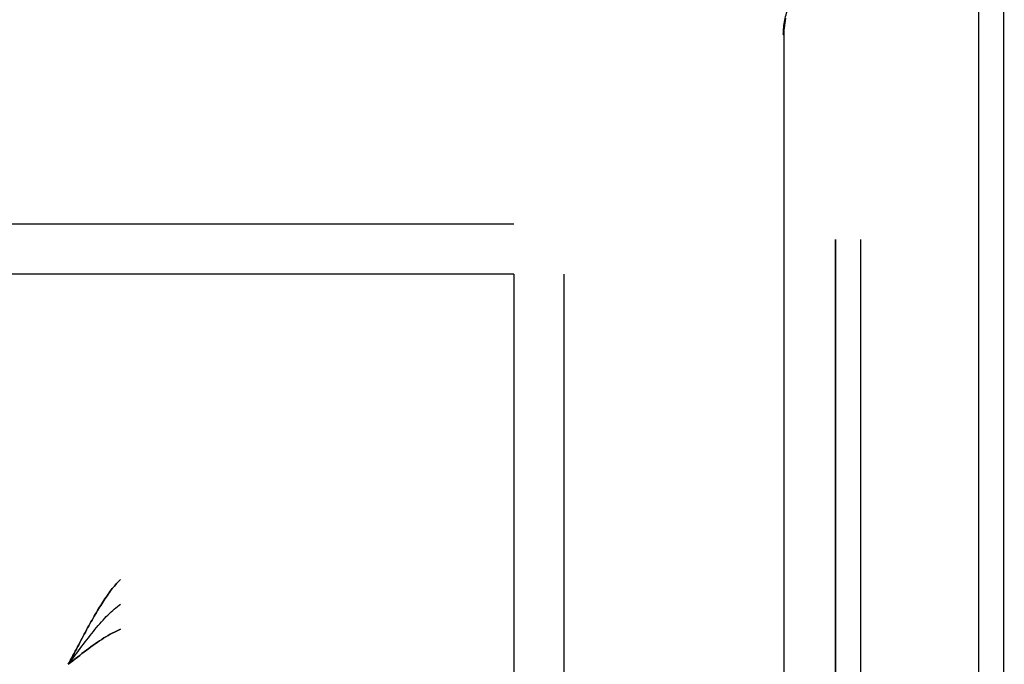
# Model space of a CAD drawing. Header units: millimetres. Extents: x -1030 to 192, y -442 to 180.
# Tile 217 of 256: x 77 to 103, y 67 to 85. Entities that reach past the tile are written whole.
import ezdxf

# ---------------------------------------------------------------- set-up
doc = ezdxf.new("R2010")
doc.units = ezdxf.units.MM
doc.header["$MEASUREMENT"] = 0
doc.layers.add('OVIDIO 120x60x72h', color=7, linetype='Continuous')

msp = doc.modelspace()

# ---------------------------------------------------------------- linework, layer by layer
at = {"layer": 'OVIDIO 120x60x72h', "extrusion": (0.045678, 0.114881, 0.992329)}
for points in [[(-87.84, 35.845), (-87.84, -71.011)], [(-87.84, -71.011), (-87.84, 35.845)], [(-88.296, -71.011), (-88.296, 35.845)], [(-88.296, 35.845), (-88.296, -71.011)], [(-73.358, -57.264), (-73.358, -2.074)], [(-73.586, -57.047), (-73.586, -2.643)]]:
    msp.add_lwpolyline(points, dxfattribs=at)
at = {"layer": 'OVIDIO 120x60x72h', "extrusion": (0, 0.894427, 0.447214)}
for points in [[(-90.716, 602.733), (-90.872, 602.735), (-91.029, 602.743), (-91.186, 602.755), (-91.343, 602.772), (-91.5, 602.795), (-91.657, 602.822), (-91.813, 602.855), (-91.969, 602.892), (-92.123, 602.935), (-92.276, 602.982), (-92.427, 603.035), (-92.576, 603.092), (-92.724, 603.154), (-92.869, 603.22), (-93.012, 603.291), (-93.152, 603.366), (-93.289, 603.446), (-93.423, 603.529), (-93.554, 603.616), (-93.682, 603.707), (-93.806, 603.802), (-93.926, 603.9), (-94.043, 604), (-94.156, 604.104), (-94.265, 604.21), (-94.37, 604.319), (-94.47, 604.431), (-94.567, 604.544), (-94.66, 604.659), (-94.748, 604.776), (-94.832, 604.894), (-94.912, 605.013), (-94.988, 605.135), (-95.062, 605.26), (-95.132, 605.388), (-95.199, 605.519), (-95.263, 605.654), (-95.324, 605.791), (-95.38, 605.931), (-95.433, 606.074), (-95.481, 606.219), (-95.526, 606.367), (-95.566, 606.517), (-95.601, 606.669), (-95.632, 606.822), (-95.659, 606.977), (-95.68, 607.134), (-95.697, 607.292), (-95.708, 607.45), (-95.715, 607.61), (-95.716, 607.769), (-95.712, 607.929), (-95.703, 608.089), (-95.689, 608.248), (-95.67, 608.407), (-95.646, 608.565), (-95.617, 608.722), (-95.583, 608.878), (-95.544, 609.033), (-95.5, 609.185), (-95.452, 609.336), (-95.399, 609.484), (-95.342, 609.63), (-95.28, 609.774)], [(-95.28, 609.774), (-95.339, 609.636), (-95.395, 609.496), (-95.446, 609.353), (-95.493, 609.208), (-95.537, 609.06), (-95.575, 608.911), (-95.61, 608.759), (-95.639, 608.606), (-95.664, 608.451), (-95.684, 608.295), (-95.7, 608.138), (-95.71, 607.981), (-95.715, 607.822), (-95.716, 607.664), (-95.711, 607.505), (-95.701, 607.347), (-95.686, 607.188), (-95.667, 607.031), (-95.642, 606.874), (-95.612, 606.719), (-95.578, 606.564), (-95.538, 606.412), (-95.494, 606.261), (-95.446, 606.112), (-95.393, 605.965), (-95.336, 605.821), (-95.275, 605.679), (-95.209, 605.54), (-95.14, 605.403), (-95.067, 605.27), (-94.991, 605.14), (-94.912, 605.013), (-94.828, 604.889), (-94.741, 604.766), (-94.649, 604.645), (-94.552, 604.526), (-94.452, 604.41), (-94.348, 604.296), (-94.239, 604.185), (-94.127, 604.077), (-94.01, 603.972), (-93.891, 603.87), (-93.767, 603.772), (-93.641, 603.677), (-93.511, 603.587), (-93.378, 603.5), (-93.242, 603.418), (-93.104, 603.34), (-92.963, 603.266), (-92.82, 603.197), (-92.675, 603.132), (-92.528, 603.073), (-92.38, 603.018), (-92.231, 602.968), (-92.08, 602.922), (-91.929, 602.882), (-91.777, 602.847), (-91.625, 602.816), (-91.472, 602.79), (-91.32, 602.769), (-91.168, 602.753), (-91.016, 602.742), (-90.866, 602.735), (-90.716, 602.733)], [(-90.716, 602.733), (-90.866, 602.735), (-91.016, 602.742), (-91.168, 602.753), (-91.32, 602.769), (-91.472, 602.79), (-91.625, 602.816), (-91.777, 602.847), (-91.929, 602.882), (-92.08, 602.922), (-92.231, 602.968), (-92.38, 603.018), (-92.528, 603.073), (-92.675, 603.132), (-92.82, 603.197), (-92.963, 603.266), (-93.104, 603.34), (-93.242, 603.418), (-93.378, 603.5), (-93.511, 603.587), (-93.641, 603.677), (-93.767, 603.772), (-93.891, 603.87), (-94.01, 603.972), (-94.127, 604.077), (-94.239, 604.185), (-94.348, 604.296), (-94.452, 604.41), (-94.552, 604.526), (-94.649, 604.645), (-94.741, 604.766), (-94.828, 604.889), (-94.912, 605.013), (-94.991, 605.14), (-95.067, 605.27), (-95.14, 605.403), (-95.209, 605.54), (-95.275, 605.679), (-95.336, 605.821), (-95.393, 605.965), (-95.446, 606.112), (-95.494, 606.261), (-95.538, 606.412), (-95.578, 606.564), (-95.612, 606.719), (-95.642, 606.874), (-95.667, 607.031), (-95.686, 607.188), (-95.701, 607.347), (-95.711, 607.505), (-95.716, 607.664), (-95.715, 607.822), (-95.71, 607.981), (-95.7, 608.138), (-95.684, 608.295), (-95.664, 608.451), (-95.639, 608.606), (-95.61, 608.759), (-95.575, 608.911), (-95.537, 609.06), (-95.493, 609.208), (-95.446, 609.353), (-95.395, 609.496), (-95.339, 609.636), (-95.28, 609.774)], [(-83.275, 636.619), (-82.859, 637.513), (-82.416, 638.395), (-81.946, 639.265), (-81.451, 640.12), (-80.93, 640.96), (-80.384, 641.784), (-79.815, 642.59), (-79.222, 643.378)], [(-79.222, 643.378), (-79.815, 642.59), (-80.384, 641.784), (-80.93, 640.96), (-81.451, 640.12), (-81.946, 639.265), (-82.416, 638.395), (-82.859, 637.513), (-83.275, 636.619)], [(-79.222, 643.378), (-79.815, 642.59), (-80.384, 641.784), (-80.93, 640.96), (-81.451, 640.12), (-81.946, 639.265), (-82.416, 638.395), (-82.859, 637.513), (-83.275, 636.619)], [(-79.222, 643.378), (-79.815, 642.59), (-80.384, 641.784), (-80.93, 640.96), (-81.451, 640.12), (-81.946, 639.265), (-82.416, 638.395), (-82.859, 637.513), (-83.275, 636.619)], [(-83.275, 636.619), (-82.859, 637.513), (-82.416, 638.395), (-81.946, 639.265), (-81.451, 640.12), (-80.93, 640.96), (-80.384, 641.784), (-79.815, 642.59), (-79.222, 643.378)]]:
    msp.add_lwpolyline(points, dxfattribs=at)
at = {"layer": 'OVIDIO 120x60x72h', "extrusion": (1.54873e-05, -1.53089e-05, 1)}
msp.add_lwpolyline([(97.029, 84.327), (97.03, 84.375), (97.032, 84.423), (97.035, 84.472), (97.039, 84.521), (97.044, 84.569), (97.051, 84.618), (97.058, 84.667), (97.067, 84.715), (97.078, 84.764), (97.089, 84.812), (97.102, 84.86), (97.116, 84.908), (97.131, 84.956), (97.147, 85.003), (97.165, 85.05), (97.183, 85.096), (97.203, 85.142), (97.224, 85.188), (97.246, 85.232), (97.269, 85.277), (97.293, 85.32), (97.319, 85.363), (97.345, 85.405), (97.372, 85.447), (97.4, 85.487), (97.43, 85.527), (97.46, 85.566), (97.49, 85.604), (97.522, 85.641), (97.554, 85.678), (97.588, 85.713), (97.621, 85.747)], dxfattribs=at)
at = {"layer": 'OVIDIO 120x60x72h', "extrusion": (1, 0, 0)}
for points in [[(64.323, 719.29), (85.56, 719.29)], [(83.387, 723.441), (84.728, 724.112)], [(84.728, 724.112), (83.387, 723.441)], [(78.726, 736.118), (77.384, 735.447)], [(78.822, 717.814), (15.573, 717.814)], [(15.573, 717.814), (78.822, 717.814)], [(69.306, 745.102), (70.638, 745.768)], [(68.359, 753.498), (69.7, 754.169)], [(69.7, 754.169), (68.359, 753.498)]]:
    msp.add_lwpolyline(points, dxfattribs=at)
at = {"layer": 'OVIDIO 120x60x72h'}
for points in [[(102.275, 85.56), (102.275, 64.323)], [(102.946, 85.56), (102.946, 64.323)], [(89.788, 79.236), (-419.111, 79.236)], [(98.429, 15.573), (98.429, 78.822)], [(98.429, 78.822), (98.429, 15.573)], [(99.1, 78.822), (99.1, 15.573)], [(89.788, 77.894), (-419.111, 77.894)], [(89.788, 77.894), (89.788, -131.005)], [(91.13, 77.894), (91.13, -131.005)]]:
    msp.add_lwpolyline(points, dxfattribs=at)
at = {"layer": 'OVIDIO 120x60x72h', "extrusion": (-0.182574, 0.912871, 0.365148)}
for points in [[(-110.047, 650.597), (-95.92, 676.389)], [(-95.92, 676.389), (-110.047, 650.597)], [(-110.441, 650.813), (-96.314, 676.606)]]:
    msp.add_lwpolyline(points, dxfattribs=at)
at = {"layer": 'OVIDIO 120x60x72h', "extrusion": (1, 2.56846e-05, 8.30777e-08)}
for points in [[(66.318, 718.23), (84.313, 718.289)], [(84.313, 716.702), (66.323, 716.643)], [(66.323, 716.643), (84.313, 716.702)], [(84.313, 718.289), (66.318, 718.23)]]:
    msp.add_lwpolyline(points, dxfattribs=at)
at = {"layer": 'OVIDIO 120x60x72h', "extrusion": (0, 1, 1.53089e-05)}
for points in [[(-97.04, 718.287), (-97.04, 716.7)], [(-97.04, 716.7), (-97.04, 718.287)], [(-93.153, 688.369), (-93.153, 686.849)], [(-97.041, 718.258), (-97.041, 716.671)]]:
    msp.add_lwpolyline(points, dxfattribs=at)
at = {"layer": 'OVIDIO 120x60x72h', "extrusion": (0, -1.53093e-05, 1)}
msp.add_lwpolyline([(97.04, 84.327), (97.041, 66.334)], dxfattribs=at)
at = {"layer": 'OVIDIO 120x60x72h', "extrusion": (0.912871, -0.182574, 0.365148)}
for points in [[(101.111, 645.703), (86.984, 671.495)], [(100.454, 645.343), (86.327, 671.135)], [(86.327, 671.135), (100.454, 645.343)], [(100.454, 645.343), (86.327, 671.135)], [(86.327, 671.135), (100.454, 645.343)], [(86.59, 671.279), (100.717, 645.487)], [(100.717, 645.487), (86.59, 671.279)]]:
    msp.add_lwpolyline(points, dxfattribs=at)
at = {"layer": 'OVIDIO 120x60x72h', "extrusion": (0.894427, 0, 0.447214)}
for points in [[(78.822, 597.414), (78.972, 597.416), (79.123, 597.423), (79.274, 597.434), (79.426, 597.45), (79.579, 597.471), (79.731, 597.497), (79.883, 597.528), (80.035, 597.563), (80.187, 597.603), (80.337, 597.649), (80.487, 597.699), (80.635, 597.754), (80.781, 597.814), (80.926, 597.878), (81.069, 597.947), (81.21, 598.021), (81.348, 598.099), (81.484, 598.181), (81.617, 598.268), (81.747, 598.358), (81.874, 598.453), (81.997, 598.551), (82.117, 598.653), (82.233, 598.758), (82.346, 598.866), (82.454, 598.977), (82.559, 599.091), (82.659, 599.207), (82.755, 599.326), (82.847, 599.447), (82.935, 599.57), (83.018, 599.694), (83.098, 599.821), (83.174, 599.951), (83.247, 600.084), (83.316, 600.221), (83.381, 600.36), (83.442, 600.502), (83.5, 600.646), (83.552, 600.793), (83.601, 600.942), (83.645, 601.093), (83.684, 601.245), (83.719, 601.4), (83.748, 601.555), (83.773, 601.712), (83.793, 601.869), (83.808, 602.028), (83.817, 602.186), (83.822, 602.345), (83.822, 602.504), (83.816, 602.662), (83.806, 602.819), (83.791, 602.976), (83.771, 603.132), (83.746, 603.287), (83.716, 603.44), (83.682, 603.592), (83.643, 603.741), (83.6, 603.889), (83.553, 604.034), (83.501, 604.177), (83.446, 604.317), (83.387, 604.455)], [(83.387, 604.455), (83.446, 604.317), (83.501, 604.177), (83.553, 604.034), (83.6, 603.889), (83.643, 603.741), (83.682, 603.592), (83.716, 603.44), (83.746, 603.287), (83.771, 603.132), (83.791, 602.976), (83.806, 602.819), (83.816, 602.662), (83.822, 602.504), (83.822, 602.345), (83.817, 602.186), (83.808, 602.028), (83.793, 601.869), (83.773, 601.712), (83.748, 601.555), (83.719, 601.4), (83.684, 601.245), (83.645, 601.093), (83.601, 600.942), (83.552, 600.793), (83.5, 600.646), (83.442, 600.502), (83.381, 600.36), (83.316, 600.221), (83.247, 600.084), (83.174, 599.951), (83.098, 599.821), (83.018, 599.694), (82.935, 599.57), (82.847, 599.447), (82.755, 599.326), (82.659, 599.207), (82.559, 599.091), (82.454, 598.977), (82.346, 598.866), (82.233, 598.758), (82.117, 598.653), (81.997, 598.551), (81.874, 598.453), (81.747, 598.358), (81.617, 598.268), (81.484, 598.181), (81.348, 598.099), (81.21, 598.021), (81.069, 597.947), (80.926, 597.878), (80.781, 597.814), (80.635, 597.754), (80.487, 597.699), (80.337, 597.649), (80.187, 597.603), (80.035, 597.563), (79.883, 597.528), (79.731, 597.497), (79.579, 597.471), (79.426, 597.45), (79.274, 597.434), (79.123, 597.423), (78.972, 597.416), (78.822, 597.414)], [(78.822, 597.414), (78.979, 597.416), (79.135, 597.424), (79.293, 597.436), (79.45, 597.453), (79.607, 597.476), (79.764, 597.503), (79.92, 597.536), (80.075, 597.573), (80.229, 597.616), (80.382, 597.663), (80.533, 597.716), (80.683, 597.773), (80.83, 597.835), (80.976, 597.901), (81.118, 597.972), (81.258, 598.047), (81.396, 598.127), (81.53, 598.21), (81.661, 598.297), (81.788, 598.388), (81.912, 598.483), (82.033, 598.581), (82.15, 598.681), (82.262, 598.785), (82.371, 598.892), (82.476, 599), (82.577, 599.112), (82.674, 599.225), (82.766, 599.34), (82.854, 599.457), (82.938, 599.575), (83.018, 599.694), (83.094, 599.816), (83.168, 599.941), (83.238, 600.069), (83.306, 600.2), (83.37, 600.335), (83.43, 600.472), (83.487, 600.612), (83.539, 600.755), (83.588, 600.9), (83.632, 601.048), (83.672, 601.198), (83.708, 601.35), (83.739, 601.503), (83.765, 601.659), (83.787, 601.815), (83.803, 601.973), (83.815, 602.131), (83.821, 602.291), (83.822, 602.45), (83.819, 602.61), (83.81, 602.77), (83.796, 602.929), (83.777, 603.088), (83.753, 603.246), (83.724, 603.403), (83.689, 603.559), (83.651, 603.714), (83.607, 603.866), (83.559, 604.017), (83.506, 604.165), (83.448, 604.311), (83.387, 604.455)], [(83.387, 604.455), (83.446, 604.317), (83.501, 604.177), (83.553, 604.034), (83.6, 603.889), (83.643, 603.741), (83.682, 603.592), (83.716, 603.44), (83.746, 603.287), (83.771, 603.132), (83.791, 602.976), (83.806, 602.819), (83.816, 602.662), (83.822, 602.504), (83.822, 602.345), (83.817, 602.186), (83.808, 602.028), (83.793, 601.869), (83.773, 601.712), (83.748, 601.555), (83.719, 601.4), (83.684, 601.245), (83.645, 601.093), (83.601, 600.942), (83.552, 600.793), (83.5, 600.646), (83.442, 600.502), (83.381, 600.36), (83.316, 600.221), (83.247, 600.084), (83.174, 599.951), (83.098, 599.821), (83.018, 599.694), (82.935, 599.57), (82.847, 599.447), (82.755, 599.326), (82.659, 599.207), (82.559, 599.091), (82.454, 598.977), (82.346, 598.866), (82.233, 598.758), (82.117, 598.653), (81.997, 598.551), (81.874, 598.453), (81.747, 598.358), (81.617, 598.268), (81.484, 598.181), (81.348, 598.099), (81.21, 598.021), (81.069, 597.947), (80.926, 597.878), (80.781, 597.814), (80.635, 597.754), (80.487, 597.699), (80.337, 597.649), (80.187, 597.603), (80.035, 597.563), (79.883, 597.528), (79.731, 597.497), (79.579, 597.471), (79.426, 597.45), (79.274, 597.434), (79.123, 597.423), (78.972, 597.416), (78.822, 597.414)], [(78.822, 597.414), (78.972, 597.416), (79.123, 597.423), (79.274, 597.434), (79.426, 597.45), (79.579, 597.471), (79.731, 597.497), (79.883, 597.528), (80.035, 597.563), (80.187, 597.603), (80.337, 597.649), (80.487, 597.699), (80.635, 597.754), (80.781, 597.814), (80.926, 597.878), (81.069, 597.947), (81.21, 598.021), (81.348, 598.099), (81.484, 598.181), (81.617, 598.268), (81.747, 598.358), (81.874, 598.453), (81.997, 598.551), (82.117, 598.653), (82.233, 598.758), (82.346, 598.866), (82.454, 598.977), (82.559, 599.091), (82.659, 599.207), (82.755, 599.326), (82.847, 599.447), (82.935, 599.57), (83.018, 599.694), (83.098, 599.821), (83.174, 599.951), (83.247, 600.084), (83.316, 600.221), (83.381, 600.36), (83.442, 600.502), (83.5, 600.646), (83.552, 600.793), (83.601, 600.942), (83.645, 601.093), (83.684, 601.245), (83.719, 601.4), (83.748, 601.555), (83.773, 601.712), (83.793, 601.869), (83.808, 602.028), (83.817, 602.186), (83.822, 602.345), (83.822, 602.504), (83.816, 602.662), (83.806, 602.819), (83.791, 602.976), (83.771, 603.132), (83.746, 603.287), (83.716, 603.44), (83.682, 603.592), (83.643, 603.741), (83.6, 603.889), (83.553, 604.034), (83.501, 604.177), (83.446, 604.317), (83.387, 604.455)], [(71.381, 631.3), (70.965, 632.194), (70.522, 633.076), (70.053, 633.946), (69.557, 634.801), (69.036, 635.641), (68.491, 636.465), (67.921, 637.271), (67.328, 638.059)], [(67.328, 638.059), (67.921, 637.271), (68.491, 636.465), (69.036, 635.641), (69.557, 634.801), (70.053, 633.946), (70.522, 633.076), (70.965, 632.194), (71.381, 631.3)], [(67.328, 638.059), (67.921, 637.271), (68.491, 636.465), (69.036, 635.641), (69.557, 634.801), (70.053, 633.946), (70.522, 633.076), (70.965, 632.194), (71.381, 631.3)], [(67.328, 638.059), (67.921, 637.271), (68.491, 636.465), (69.036, 635.641), (69.557, 634.801), (70.053, 633.946), (70.522, 633.076), (70.965, 632.194), (71.381, 631.3)], [(71.381, 631.3), (70.965, 632.194), (70.522, 633.076), (70.053, 633.946), (69.557, 634.801), (69.036, 635.641), (68.491, 636.465), (67.921, 637.271), (67.328, 638.059)]]:
    msp.add_lwpolyline(points, dxfattribs=at)
at = {"layer": 'OVIDIO 120x60x72h', "extrusion": (0, 1, 0)}
for points in [[(-95.28, 723.441), (-96.622, 724.112)], [(-96.622, 724.112), (-95.28, 723.441)], [(-97.41, 719.183), (-98.751, 719.854)], [(-98.429, 717.144), (-99.771, 717.814)], [(-99.771, 717.814), (-98.429, 717.144)], [(-90.619, 736.118), (-89.278, 735.447)], [(-101.605, 719.29), (-102.946, 716.607)], [(-79.222, 754.169), (419.111, 754.169)], [(419.111, 754.169), (-79.222, 754.169)], [(-82.444, 745.768), (-81.112, 745.102)], [(419.111, 753.498), (-79.222, 753.498)], [(-79.222, 753.498), (419.111, 753.498)]]:
    msp.add_lwpolyline(points, dxfattribs=at)
at = {"layer": 'OVIDIO 120x60x72h', "extrusion": (1, 0, 1.53089e-05)}
msp.add_lwpolyline([(81.754, 686.849), (81.754, 688.37)], dxfattribs=at)
at = {"layer": 'OVIDIO 120x60x72h', "extrusion": (0.276089, -0.12261, 0.953279)}
for points in [[(108.936, 134.332), (108.936, 161.879)], [(108.841, 134.332), (108.841, 161.359)]]:
    msp.add_lwpolyline(points, dxfattribs=at)
at = {"layer": 'OVIDIO 120x60x72h', "extrusion": (1, 3.83166e-08, 1.91583e-08)}
for points in [[(72.723, 748.123), (71.381, 747.453)], [(71.381, 747.453), (72.723, 748.123)]]:
    msp.add_lwpolyline(points, dxfattribs=at)
at = {"layer": 'OVIDIO 120x60x72h', "extrusion": (3.84673e-08, 1, 1.92337e-08)}
for points in [[(-83.275, 747.453), (-84.616, 748.123)], [(-84.616, 748.123), (-83.275, 747.453)]]:
    msp.add_lwpolyline(points, dxfattribs=at)
at = {"layer": 'OVIDIO 120x60x72h'}
for points in [[(97.04, 84.316, 716.702), (97.041, 84.382, 716.702), (97.045, 84.447, 716.701), (97.05, 84.512, 716.699), (97.057, 84.576, 716.697), (97.067, 84.64, 716.694), (97.078, 84.703, 716.69), (97.092, 84.766, 716.685)], [(97.092, 84.766, 716.685), (97.078, 84.703, 716.69), (97.067, 84.64, 716.694), (97.057, 84.576, 716.697), (97.05, 84.512, 716.699), (97.045, 84.447, 716.701), (97.041, 84.382, 716.702), (97.04, 84.316, 716.702)], [(97.04, 84.316, 718.289), (97.041, 84.382, 718.288), (97.045, 84.447, 718.288), (97.05, 84.512, 718.286), (97.057, 84.576, 718.284), (97.067, 84.64, 718.281), (97.078, 84.703, 718.277), (97.092, 84.766, 718.272)], [(97.092, 84.766, 718.272), (97.078, 84.703, 718.277), (97.067, 84.64, 718.281), (97.057, 84.576, 718.284), (97.05, 84.512, 718.286), (97.045, 84.447, 718.288), (97.041, 84.382, 718.288), (97.04, 84.316, 718.289)], [(77.817, 67.419, 755.578), (77.849, 67.478, 755.578), (77.88, 67.537, 755.576), (77.911, 67.596, 755.572), (77.942, 67.655, 755.567), (77.973, 67.713, 755.561), (78.004, 67.772, 755.554), (78.035, 67.83, 755.545), (78.065, 67.888, 755.535), (78.096, 67.946, 755.523), (78.126, 68.003, 755.51), (78.157, 68.061, 755.496), (78.187, 68.117, 755.481), (78.217, 68.174, 755.464), (78.247, 68.23, 755.446), (78.277, 68.285, 755.427), (78.307, 68.341, 755.406), (78.337, 68.395, 755.384), (78.366, 68.449, 755.361), (78.396, 68.503, 755.337), (78.426, 68.556, 755.311), (78.455, 68.608, 755.284), (78.484, 68.66, 755.256), (78.514, 68.711, 755.227), (78.543, 68.761, 755.197), (78.572, 68.811, 755.165), (78.601, 68.86, 755.133), (78.63, 68.908, 755.099), (78.659, 68.955, 755.064), (78.687, 69.002, 755.028), (78.716, 69.047, 754.991), (78.745, 69.092, 754.953), (78.774, 69.136, 754.914), (78.802, 69.179, 754.874), (78.831, 69.221, 754.833), (78.859, 69.262, 754.791), (78.887, 69.302, 754.748), (78.916, 69.341, 754.704), (78.944, 69.379, 754.66), (78.972, 69.416, 754.614), (79, 69.452, 754.568), (79.028, 69.487, 754.52), (79.056, 69.521, 754.472), (79.084, 69.554, 754.423), (79.112, 69.585, 754.374), (79.139, 69.616, 754.324), (79.167, 69.645, 754.273), (79.195, 69.673, 754.221), (79.222, 69.7, 754.169)], [(79.222, 69.7, 754.169), (79.195, 69.673, 754.221), (79.167, 69.645, 754.273), (79.139, 69.616, 754.324), (79.112, 69.585, 754.374), (79.084, 69.554, 754.423), (79.056, 69.521, 754.472), (79.028, 69.487, 754.52), (79, 69.452, 754.568), (78.972, 69.416, 754.614), (78.944, 69.379, 754.66), (78.916, 69.341, 754.704), (78.887, 69.302, 754.748), (78.859, 69.262, 754.791), (78.831, 69.221, 754.833), (78.802, 69.179, 754.874), (78.774, 69.136, 754.914), (78.745, 69.092, 754.953), (78.716, 69.047, 754.991), (78.687, 69.002, 755.028), (78.659, 68.955, 755.064), (78.63, 68.908, 755.099), (78.601, 68.86, 755.133), (78.572, 68.811, 755.165), (78.543, 68.761, 755.197), (78.514, 68.711, 755.227), (78.484, 68.66, 755.256), (78.455, 68.608, 755.284), (78.426, 68.556, 755.311), (78.396, 68.503, 755.337), (78.366, 68.449, 755.361), (78.337, 68.395, 755.384), (78.307, 68.341, 755.406), (78.277, 68.285, 755.427), (78.247, 68.23, 755.446), (78.217, 68.174, 755.464), (78.187, 68.117, 755.481), (78.157, 68.061, 755.496), (78.126, 68.003, 755.51), (78.096, 67.946, 755.523), (78.065, 67.888, 755.535), (78.035, 67.83, 755.545), (78.004, 67.772, 755.554), (77.973, 67.713, 755.561), (77.942, 67.655, 755.567), (77.911, 67.596, 755.572), (77.88, 67.537, 755.576), (77.849, 67.478, 755.578), (77.817, 67.419, 755.578)], [(77.817, 67.419, 754.833), (77.863, 67.48, 754.832), (77.908, 67.541, 754.828), (77.954, 67.602, 754.823), (77.999, 67.662, 754.815), (78.044, 67.722, 754.805), (78.089, 67.783, 754.793), (78.134, 67.842, 754.779), (78.179, 67.902, 754.763), (78.224, 67.961, 754.745), (78.268, 68.019, 754.725), (78.313, 68.077, 754.703), (78.357, 68.134, 754.679), (78.402, 68.19, 754.653), (78.446, 68.246, 754.625), (78.49, 68.301, 754.595), (78.534, 68.354, 754.563), (78.578, 68.407, 754.53), (78.621, 68.459, 754.495), (78.665, 68.51, 754.458), (78.708, 68.559, 754.42), (78.752, 68.607, 754.38), (78.795, 68.654, 754.338), (78.838, 68.699, 754.294), (78.881, 68.743, 754.249), (78.924, 68.786, 754.203), (78.967, 68.826, 754.155), (79.01, 68.865, 754.105), (79.053, 68.903, 754.054), (79.095, 68.938, 754.001), (79.137, 68.972, 753.947), (79.18, 69.004, 753.892), (79.222, 69.033, 753.835)], [(79.222, 68.359, 753.498), (79.167, 68.336, 753.541), (79.111, 68.311, 753.583), (79.056, 68.285, 753.623), (78.999, 68.256, 753.663), (78.943, 68.226, 753.701), (78.886, 68.194, 753.737), (78.829, 68.161, 753.772), (78.772, 68.126, 753.805), (78.715, 68.089, 753.837), (78.657, 68.051, 753.867), (78.599, 68.011, 753.895), (78.541, 67.971, 753.922), (78.482, 67.929, 753.946), (78.424, 67.886, 753.969), (78.365, 67.842, 753.989), (78.305, 67.797, 754.008), (78.245, 67.752, 754.024), (78.185, 67.705, 754.039), (78.125, 67.659, 754.051), (78.064, 67.611, 754.061), (78.003, 67.564, 754.068), (77.941, 67.516, 754.074), (77.88, 67.468, 754.077), (77.817, 67.419, 754.078)], [(77.817, 67.419, 754.078), (77.88, 67.468, 754.077), (77.941, 67.516, 754.074), (78.003, 67.564, 754.068), (78.064, 67.611, 754.061), (78.125, 67.659, 754.051), (78.185, 67.705, 754.039), (78.245, 67.752, 754.024), (78.305, 67.797, 754.008), (78.365, 67.842, 753.989), (78.424, 67.886, 753.969), (78.482, 67.929, 753.946), (78.541, 67.971, 753.922), (78.599, 68.011, 753.895), (78.657, 68.051, 753.867), (78.715, 68.089, 753.837), (78.772, 68.126, 753.805), (78.829, 68.161, 753.772), (78.886, 68.194, 753.737), (78.943, 68.226, 753.701), (78.999, 68.256, 753.663), (79.056, 68.285, 753.623), (79.111, 68.311, 753.583), (79.167, 68.336, 753.541), (79.222, 68.359, 753.498)]]:
    msp.add_polyline3d(points, dxfattribs=at)

doc.saveas('drawing.dxf')
